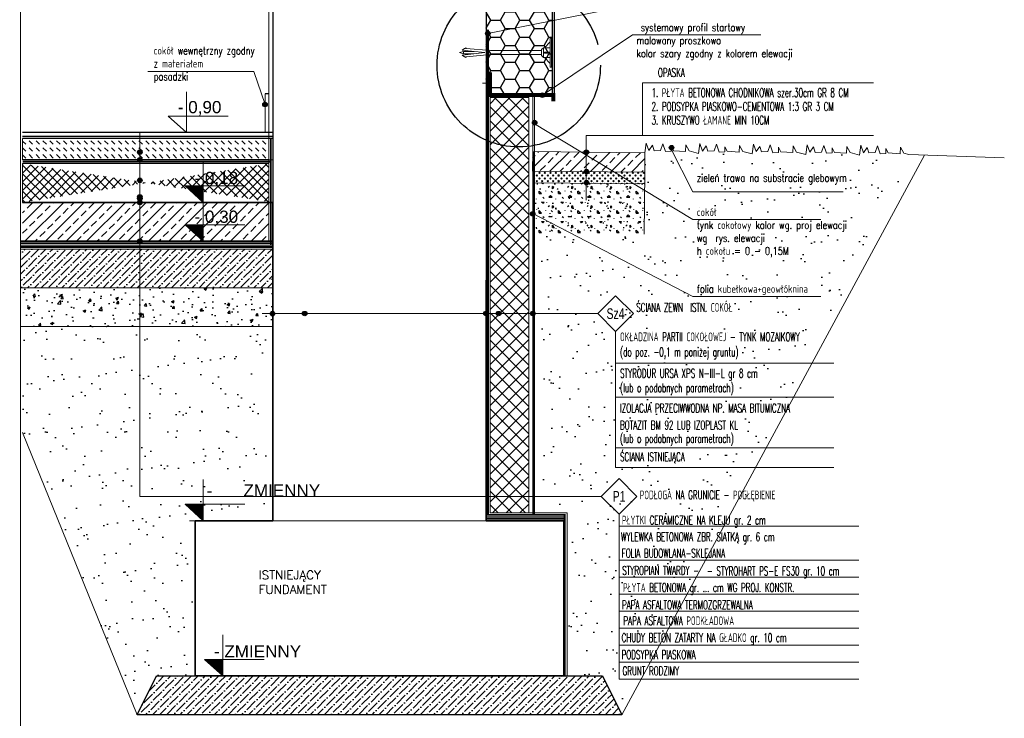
# Model space of a CAD drawing. Header units: millimetres. Extents: x -1427 to 10229, y -1578 to 5221.
# Tile 94 of 129: x 3644 to 3898, y 972 to 1152. Entities that reach past the tile are written whole.
import ezdxf
from ezdxf.enums import TextEntityAlignment as Align

# ---------------------------------------------------------------- set-up
doc = ezdxf.new("R2010")
doc.units = ezdxf.units.MM
doc.linetypes.add('DASHED', pattern=[19.05, 12.7, -6.35])
for name, color, linetype, lineweight in [('0-S-linia-beton-slupy', 7, 'Continuous', 35), ('0-S-linia-optiroc', 43, 'Continuous', 30), ('A WIDOKOWE', 7, 'Continuous', 5), ('A_opis', 7, 'Continuous', 13), ('A_SCIANY ZEWNĘTRZNE', 1, 'Continuous', 30), ('B-widok', 1, 'Continuous', 0), ('WIDOK CIENKA', 199, 'Continuous', 9)]:
    doc.layers.add(name, color=color, linetype=linetype, lineweight=lineweight)
for name, color, linetype in [('A-op', 3, 'Continuous'), ('B-izolacja', 8, 'Continuous'), ('B-izolacja-PW', 7, 'Continuous'), ('H-hatch', 8, 'Continuous')]:
    doc.layers.add(name, color=color, linetype=linetype)
doc.styles.add('Arial', font='arial.ttf')
doc.styles.add('ARIAL TEEN', font='arial.ttf')
doc.styles.add('SIMPLEX', font='simplex.shx', dxfattribs={"width": 0.77})
doc.styles.add('TXT', font='simplex.shx')
pattern_1 = [(0, (-23986.871, -15357.7944), (5, 5), [0.625, -4.375]), (90, (-23986.871, -15357.7944), (-5, 5), [0.625, -4.375]), (135, (-23986.246, -15357.7944), (-5, 4e-16), [0.8838835, -6.1871845]), (0, (-23986.246, -15354.982), (5, 5), [0.625, -4.375]), (45, (-23985.9333, -15355.2944), (4e-16, 5), [0.4419415, -6.629126]), (135, (-23985.9333, -15355.2944), (-5, 4e-16), [0.4419415, -6.629126]), (0, (-23984.371, -15353.732), (5, 5), [0.8838835, -4.1161165]), (45, (-23984.371, -15353.732), (4e-16, 5), [0.625, -6.446068]), (135, (-23983.487, -15353.732), (-5, 4e-16), [0.625, -6.446068]), (90, (-23983.4333, -15356.5444), (-5, 5), [0.625, -4.375]), (45, (-23983.4333, -15356.5444), (4e-16, 5), [0.4419415, -6.629126]), (135, (-23983.121, -15356.232), (-5, 4e-16), [0.4419415, -6.629126]), (0, (-23986.246, -15356.5444), (5, 5), [0.3125, -4.1875]), (0, (-23982.496, -15355.2944), (5, 5), [0.3125, -4.1875]), (90, (-23984.0583, -15354.6694), (-5, 5), [0.3125, -4.1875]), (135, (-23983.4333, -15357.482), (-5, 4e-16), [0.4419415, -6.629126]), (135, (-23985.621, -15354.0444), (-5, 4e-16), [0.4419415, -6.629126]), (45, (-23984.527, -15356.1537), (4e-16, 5), [0.4419415, -6.629126]), (90, (-23985.152, -15357.1694), (-5, 5), [0.078125, -4.921875]), (90, (-23984.9177, -15355.06), (-5, 5), [0.078125, -4.921875]), (90, (-23982.574, -15354.2006), (-5, 5), [0.078125, -4.921875]), (90, (-23982.496, -15356.857), (-5, 5), [0.078125, -4.921875])]

msp = doc.modelspace()

# ---------------------------------------------------------------- hatches: boundary and pattern name
at = {"layer": 'A_opis', "linetype": 'ByBlock', "lineweight": -2}
for points in [[(3764.33323, 1148.46282, -1), (3765.4925, 1148.46282, -1)], [(3778.38181, 1132.60204, -1), (3779.54108, 1132.60204, -1)], [(3706.88323, 1130.19722, -1), (3708.0425, 1130.19722, -1)], [(3776.38323, 1125.48992, -1), (3777.5425, 1125.48992, -1)], [(3811.68489, 1119.06742, -1), (3812.84416, 1119.06742, -1)], [(3674.61195, 1117.88739, -1), (3675.77121, 1117.88739, -1)], [(3789.71293, 1117.88739, -1), (3790.8722, 1117.88739, -1)], [(3674.61195, 1115.94252, -1), (3675.77121, 1115.94252, -1)], [(3789.76474, 1112.88826, -1), (3790.924, 1112.88826, -1)], [(3674.61195, 1110.65622, -1), (3675.77121, 1110.65622, -1)], [(3789.76474, 1110.05348, -1), (3790.924, 1110.05348, -1)], [(3674.61195, 1106.39844, -1), (3675.77121, 1106.39844, -1)], [(3674.61195, 1105.95138, -1), (3675.77121, 1105.95138, -1)], [(3674.61195, 1104.94252, -1), (3675.77121, 1104.94252, -1)], [(3775.88323, 1102.00664, -1), (3777.0425, 1102.00664, -1)], [(3674.61195, 1094.94252, -1), (3675.77121, 1094.94252, -1)], [(3708.80005, 1076.28898, -1), (3709.95932, 1076.28898, -1)], [(3717.1143, 1076.30108, -1), (3718.27357, 1076.30108, -1)], [(3763.8559, 1076.30108, -1), (3765.01517, 1076.30108, -1)], [(3767.1143, 1076.30108, -1), (3768.27357, 1076.30108, -1)], [(3775.91175, 1076.30108, -1), (3777.07102, 1076.30108, -1)]]:
    msp.add_hatch(color=256, dxfattribs=at).paths.add_polyline_path(points)
at = {"layer": 'A_opis'}
h = msp.add_hatch(dxfattribs=at)
h.set_pattern_fill('ANSI31', color=256, style=0)
h.set_pattern_definition([(45, (-46998.09565, -14261.53501), (-0.08838834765, 0.08838834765), [])])
edge = h.paths.add_edge_path()
edge.add_line((3686.83159, 1109.17563), (3691.54121, 1104.93715))
edge.add_line((3691.54121, 1109.17563), (3686.83159, 1109.17563))
edge.add_line((3691.54121, 1109.17563), (3691.54121, 1104.93715))
h = msp.add_hatch(dxfattribs=at)
h.set_pattern_fill('ANSI31', color=256, style=0)
h.set_pattern_definition([(45, (-46998.09565, -14271.53501), (-0.08838834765, 0.08838834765), [])])
edge = h.paths.add_edge_path()
edge.add_line((3686.83159, 1099.17563), (3691.54121, 1094.93715))
edge.add_line((3691.54121, 1099.17563), (3686.83159, 1099.17563))
edge.add_line((3691.54121, 1099.17563), (3691.54121, 1094.93715))
h = msp.add_hatch(dxfattribs=at)
h.set_pattern_fill('ANSI31', color=256, style=0)
h.set_pattern_definition([(45, (-46998.09565, -14343.53822), (-0.08838834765, 0.08838834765), [])])
edge = h.paths.add_edge_path()
edge.add_line((3686.83159, 1027.17242), (3691.54121, 1022.93394))
edge.add_line((3691.54121, 1027.17242), (3686.83159, 1027.17242))
edge.add_line((3691.54121, 1027.17242), (3691.54121, 1022.93394))
h = msp.add_hatch(dxfattribs=at)
h.set_pattern_fill('ANSI31', color=256, style=0)
h.set_pattern_definition([(45, (-46993.09565, -14383.53822), (-0.08838834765, 0.08838834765), [])])
edge = h.paths.add_edge_path()
edge.add_line((3691.83159, 987.17242), (3696.54121, 982.93394))
edge.add_line((3696.54121, 987.17242), (3691.83159, 987.17242))
edge.add_line((3696.54121, 987.17242), (3696.54121, 982.93394))
at = {"layer": 'B-izolacja'}
h = msp.add_hatch(dxfattribs=at)
h.set_pattern_fill('HONEY', color=256, scale=20, style=0)
h.set_pattern_definition([(0, (-46968.0956, -14265.535), (3.75, 2.16506351), [2.5, -5]), (120, (-46968.0956, -14265.535), (-3.75, 2.16506351), [2.5, -5]), (60, (-46968.0956, -14265.535), (8e-16, 4.33012702), [-5, 2.5])])
edge = h.paths.add_edge_path()
edge.add_line((3781.45757, 1206.32922), (3764.45757, 1206.32922))
edge.add_line((3781.45757, 1206.32922), (3781.45757, 1132.93715))
edge.add_line((3781.45757, 1132.93715), (3764.45757, 1132.93715))
edge.add_line((3764.45757, 1132.93715), (3764.45757, 1206.32922))
h = msp.add_hatch(dxfattribs=at)
h.set_pattern_fill('ANSI37', color=256, scale=20, style=0)
h.set_pattern_definition([(45, (-46968.0956, -14265.535), (-1.76776695, 1.76776695), []), (135, (-46968.0956, -14265.535), (-1.76776695, -1.76776695), [])])
h.paths.add_polyline_path([(3775.45757, 1024.93395), (3765.45757, 1024.93395), (3765.45757, 1131.93715), (3775.45757, 1131.93715)])
h = msp.add_hatch(dxfattribs=at)
h.set_pattern_fill('ANSI37', color=256, scale=0.5, style=0)
edge = h.paths.add_edge_path()
edge.add_line((3644.95214, 1104.94158), (3644.95214, 1114.93272))
edge.add_line((3709.45883, 1104.93715), (3644.95214, 1104.94601))
edge.add_line((3708.45757, 1114.93715), (3644.95214, 1114.93715))
edge.add_line((3708.45757, 1114.93715), (3708.45757, 1104.93715))
at = {"layer": 'H-hatch'}
h = msp.add_hatch(dxfattribs=at)
h.set_pattern_fill('DASH', color=256, scale=10, angle=315, style=0)
h.set_pattern_definition([(315, (-46998.0956, -14260.535), (1.767766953, -4e-16), [1.25, -1.25])])
h.paths.add_polyline_path([(3644.95214, 1121.43715), (3644.95214, 1115.93715), (3708.45757, 1115.93715), (3708.45757, 1121.43715)])
h = msp.add_hatch(dxfattribs=at)
h.set_pattern_fill('ANSI33', color=256, scale=15, style=0)
h.set_pattern_definition([(45, (-8472.8662, -24658.894), (-2.65165043, 2.65165043), []), (45, (-8470.2146, -24658.894), (-2.65165043, 2.65165043), [1.875, -0.9375])])
h.paths.add_polyline_path([(3776.40578, 1113.03222), (3776.45757, 1118.03196), (3805.40578, 1117.73209), (3805.40578, 1112.73182)])
h = msp.add_hatch(dxfattribs=at)
h.set_pattern_fill('AR-SAND', color=256, scale=5, style=0)
h.set_pattern_definition([(37.5, (-46968.096, -14217.535), (-0.3149668, 9.6341188), [0, -7.6, 0, -8.5, 0, -8.125]), (7.5, (-46968.096, -14217.535), (8.8488835, 14.1107303), [0, -4.1, 0, -6.85, 0, -2.625]), (327.5, (-46974.246, -14217.535), (15.5707093, 0.0282953), [0, -2.5, 0, -9, 0, -11.75]), (317.5, (-46974.246, -14217.535), (15.030633, 4.3883778), [0, -1.25, 0, -5.9, 0, -6.75])])
h.paths.add_polyline_path([(3785.31679, 982.93394), (3794.45757, 982.93394), (3799.45757, 972.93394), (3875.14113, 1117.5082), (3805.40578, 1117.73209), (3805.19862, 1096.73289), (3777.27366, 1096.73289), (3777.27366, 1024.93395), (3785.31679, 1024.93395)])
h = msp.add_hatch(dxfattribs=at)
h.set_pattern_fill('CROSS', color=256, style=0)
h.set_pattern_definition([(45, (-23987.2243, -15361.7944), (-0.70710678, 0.70710678), [0.5, -0.5]), (135, (-23986.8708, -15361.7944), (-0.70710678, -0.70710678), [0.5, -0.5])])
h.paths.add_polyline_path([(3776.40578, 1110.03206), (3776.40578, 1113.03222), (3805.40578, 1112.73182), (3805.37471, 1109.73198)])
h = msp.add_hatch(dxfattribs=at)
h.set_pattern_fill('CONCRE', color=256, scale=5, style=0)
h.set_pattern_definition(pattern_1)
h.paths.add_polyline_path([(3805.19862, 1096.73289), (3793.13078, 1096.86063), (3793.13078, 1102.03767), (3776.45758, 1102.03767), (3776.5818, 1110.03024), (3805.37471, 1109.73198)])
h = msp.add_hatch(dxfattribs=at)
h.set_pattern_fill('ANSI33', color=256, scale=15, style=0)
h.set_pattern_definition([(45, (-34411.7154, -25013.9983), (-2.65165043, 2.65165043), []), (45, (-34409.0637, -25013.9983), (-2.65165043, 2.65165043), [1.875, -0.9375])])
h.paths.add_polyline_path([(3708.45757, 1094.93709), (3644.95214, 1094.93715), (3644.95214, 1104.93718), (3708.45757, 1104.93712)])
h = msp.add_hatch(dxfattribs=at)
h.set_pattern_fill('CONCRE', color=256, scale=5, style=0)
h.set_pattern_definition(pattern_1)
edge = h.paths.add_edge_path()
edge.add_line((3792.83973, 1101.42164), (3776.45757, 1101.42164))
edge.add_line((3792.83973, 1101.42164), (3792.83973, 1097.06442))
edge.add_line((3792.83973, 1097.06442), (3776.45757, 1097.06442))
edge.add_line((3776.45757, 1097.06442), (3776.45757, 1101.42164))
h = msp.add_hatch(dxfattribs=at)
h.set_pattern_fill('ANSI36', color=256, scale=10, style=0)
h.set_pattern_definition([(45, (-46993.6694, -14254.6748), (0.662912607, 2.43067956), [3.125, -0.625, 0, -0.625])])
h.paths.add_polyline_path([(3644.37836, 1092.93715), (3644.63019, 1082.93715), (3709.58349, 1082.93715), (3709.33166, 1092.93715)])
h = msp.add_hatch(dxfattribs=at)
h.set_pattern_fill('AR-CONC', color=256, style=0)
h.set_pattern_definition([(50, (-46993.0956, -14255.535), (7.1726018, -0.62752135), [0.75, -8.25]), (355, (-46993.096, -14255.535), (-1.3875133, 7.5219213), [0.6, -6.6]), (100.451444, (-46992.498, -14255.587), (5.7850885, 6.8943999), [0.6374019, -7.0114211]), (46.1842, (-46993.096, -14253.535), (10.6724133, -1.6551928), [1.125, -12.375]), (96.635635, (-46992.206, -14253.673), (9.3466195, 9.741186), [0.9561034, -10.5171376]), (351.184164, (-46993.096, -14253.535), (9.3466195, 9.741186), [0.9, -9.9]), (21, (-46992.0956, -14254.035), (5.9690705, -4.0261889), [0.75, -8.25]), (326, (-46992.096, -14254.035), (2.4331533, 7.2515005), [0.6, -6.6]), (71.451445, (-46991.598, -14254.3705), (8.4022238, 3.2253115), [0.6374019, -7.0114211]), (37.5, (-46993.0956, -14255.535), (0.12159855, 3.32893854), [0, -6.52, 0, -6.7, 0, -6.625]), (7.5, (-46993.0956, -14255.535), (2.63069537, 3.94411712), [0, -3.82, 0, -6.37, 0, -2.525]), (327.5, (-46995.3256, -14255.535), (5.33822436, -0.22554872), [0, -2.5, 0, -7.8, 0, -10.35]), (317.5, (-46996.3256, -14255.535), (5.8318617, 1.00104982), [0, -3.25, 0, -5.18, 0, -7.35])])
h.paths.add_polyline_path([(3644.37836, 1082.93715), (3644.63019, 1072.93715), (3709.58349, 1072.93715), (3709.33166, 1082.93715)])
h = msp.add_hatch(dxfattribs=at)
h.set_pattern_fill('AR-SAND', color=256, scale=5, style=0)
h.set_pattern_definition([(37.5, (-46993.096, -14217.535), (-0.3149668, 9.6341188), [0, -7.6, 0, -8.5, 0, -8.125]), (7.5, (-46993.096, -14217.535), (8.8488835, 14.1107303), [0, -4.1, 0, -6.85, 0, -2.625]), (327.5, (-46999.246, -14217.535), (15.5707093, 0.0282953), [0, -2.5, 0, -9, 0, -11.75]), (317.5, (-46999.246, -14217.535), (15.030633, 4.3883778), [0, -1.25, 0, -5.9, 0, -6.75])])
h.paths.add_polyline_path([(3674.45757, 972.93394), (3679.45757, 982.93394), (3689.45757, 982.93394), (3689.45757, 1023.93395), (3708.45757, 1023.93395), (3708.7094, 1072.93715), (3645.20397, 1072.93715), (3644.95214, 1045.65849)])
h = msp.add_hatch(dxfattribs=at)
h.set_pattern_fill('ANSI36', color=256, scale=10, style=0)
h.set_pattern_definition([(45, (-46968.0956, -14217.535), (0.662912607, 2.43067956), [3.125, -0.625, 0, -0.625])])
h.paths.add_polyline_path([(3679.45757, 982.93394), (3674.45757, 972.93394), (3799.45757, 972.93394), (3794.45757, 982.93394), (3714.45757, 983.06782), (3714.45757, 982.93394)])

# ---------------------------------------------------------------- linework, layer by layer
at = {"layer": '0-S-linia-beton-slupy'}
for points in [[(3709.45757, 1104.93715), (3644.95214, 1104.93715)], [(3709.45757, 1094.93715), (3644.4558, 1094.93715)], [(3764.45757, 1022.93394), (3784.45757, 1022.93394), (3784.45757, 982.93394), (3689.45757, 982.93394), (3689.45757, 1022.93394), (3709.45757, 1022.93394)]]:
    msp.add_lwpolyline(points, dxfattribs=at)
for points, elevation in [([(3709.45757, 1022.93394), (3709.46189, 1104.93703)], 4.8), ([(3764.45757, 1084.93715), (3764.45757, 1022.93394)], -4.8)]:
    msp.add_lwpolyline(points, dxfattribs=dict(at, elevation=elevation))
at = {"layer": '0-S-linia-optiroc', "elevation": 9.6}
msp.add_lwpolyline([(3709.45757, 1207.93545), (3709.45884, 1104.93534)], dxfattribs=at)
at = {"layer": '0-S-linia-optiroc'}
msp.add_lwpolyline([(3764.45757, 1207.93545), (3764.45757, 1023.93395)], dxfattribs=at)
at = {"layer": 'A WIDOKOWE', "linetype": 'DASHED', "lineweight": -3, "ltscale": 10}
msp.add_circle((3772.85816, 1140.29894), 21.06522, dxfattribs=at)
at = {"layer": 'A-op', "elevation": 4.8}
msp.add_lwpolyline([(3709.45757, 1094.93715), (3709.45884, 1104.93703)], dxfattribs=at)
at = {"layer": 'A_opis'}
for p, q in [((3804.78252, 1135.76343, -4.8), (3864.32957, 1135.76344, -4.8)), ((3804.78252, 1135.76343, -4.8), (3804.78252, 1122.15989, -4.8)), ((3797.81359, 1071.68742, -4.8), (3797.81359, 1036.6001, -4.8))]:
    msp.add_line(p, q, dxfattribs=at)
at = {"layer": 'A_opis', "lineweight": 0}
msp.add_line((3798.73107, 1024.60808, -4.8), (3798.73107, 982.10808, -4.8), dxfattribs=at)
for points in [[(3835.24534, 1155.88829), (3802.21143, 1155.88829), (3764.90757, 1148.45745)], [(3835.24534, 1148.09286), (3802.21143, 1148.09286), (3778.95615, 1132.59667)], [(3850.77081, 1100.50271), (3817.7369, 1100.50271), (3776.45757, 1125.48455)], [(3856.50117, 1107.70352), (3817.7369, 1107.70352), (3812.02029, 1118.97449)], [(3850.77081, 1080.72119), (3817.7369, 1080.72119), (3776.45757, 1102.12806)]]:
    msp.add_lwpolyline(points, dxfattribs=at)
for points, elevation in [([(3677.23492, 1138.69198), (3704.56178, 1138.69198), (3707.45757, 1130.19185)], 9.6), ([(3675.18629, 1122.93715), (3675.18629, 1029.20427), (3794.13488, 1029.20427)], -4.8), ([(3798.73107, 1021.48308), (3860.51359, 1021.48308)], -4.8), ([(3798.73107, 1012.73308), (3860.51359, 1012.73308)], -4.8), ([(3798.73107, 1008.35808), (3860.51359, 1008.35808)], -4.8), ([(3798.73107, 1003.98308), (3860.51359, 1003.98308)], -4.8), ([(3798.73107, 999.60808), (3860.51359, 999.60808)], -4.8), ([(3798.73107, 995.23308), (3860.51359, 995.23308)], -4.8), ([(3798.73107, 990.85808), (3860.51359, 990.85808)], -4.8), ([(3798.73107, 986.48308), (3860.51359, 986.48308)], -4.8), ([(3798.73107, 982.10808), (3860.51359, 982.10808)], -4.8)]:
    msp.add_lwpolyline(points, dxfattribs=dict(at, elevation=elevation))
at = {"layer": 'A_opis'}
for points in [[(3687.23027, 1133.48081), (3687.23027, 1122.93715), (3682.52065, 1127.17563), (3697.92665, 1127.17563)], [(3683.67884, 1122.93715), (3697.65255, 1122.93715)], [(3691.54121, 1105.48081), (3691.54121, 1094.93715), (3686.83159, 1099.17563), (3702.2376, 1099.17563)], [(3687.98978, 1094.93715), (3701.96349, 1094.93715)], [(3696.54121, 993.4776), (3696.54121, 982.93394), (3691.83159, 987.17242), (3707.2376, 987.17242)], [(3692.98978, 982.93394), (3706.96349, 982.93394)]]:
    msp.add_lwpolyline(points, dxfattribs=at)
for points, elevation in [([(3864.32957, 1122.15989), (3790.28727, 1122.15989), (3790.28727, 1105.48853)], -4.8), ([(3691.54121, 1115.48081), (3691.54121, 1104.93715), (3686.83159, 1109.17563), (3702.2376, 1109.17563)], 9.6), ([(3687.98978, 1104.93715), (3701.96349, 1104.93715)], 9.6), ([(3797.81359, 1063.55041), (3854.06359, 1063.55041)], -4.8), ([(3797.81359, 1054.80041), (3854.06359, 1054.80041)], -4.8), ([(3797.81359, 1041.67541), (3854.06359, 1041.67541)], -4.8), ([(3797.81359, 1036.6001), (3854.06359, 1036.6001)], -4.8), ([(3691.54121, 1033.5776), (3691.54121, 1022.93394), (3686.83159, 1027.17242), (3702.2376, 1027.17242)], 4.8), ([(3687.98978, 1022.93394), (3701.96349, 1022.93394)], 4.8)]:
    msp.add_lwpolyline(points, dxfattribs=dict(at, elevation=elevation))
at = {"layer": 'A_opis', "elevation": -4.8}
msp.add_lwpolyline([(3797.81359, 1071.68742), (3802.40978, 1076.28361), (3797.81359, 1080.87981), (3793.21739, 1076.28361)], close=True, dxfattribs=at)
at = {"layer": 'A_opis', "lineweight": 5, "elevation": -4.8}
msp.add_lwpolyline([(3793.21739, 1076.28361), (3706.75315, 1076.28361)], dxfattribs=at)
at = {"layer": 'A_opis', "lineweight": 0, "elevation": -4.8}
msp.add_lwpolyline([(3798.73107, 1024.60808), (3803.32727, 1029.20427), (3798.73107, 1033.80047), (3794.13488, 1029.20427)], close=True, dxfattribs=at)
at = {"layer": 'A_opis', "linetype": 'ByBlock', "lineweight": -2}
for centre in [(3764.90757, 1148.45745), (3778.95615, 1132.59667), (3707.45757, 1130.19185, 9.6), (3776.95757, 1125.48455), (3812.25923, 1119.06205), (3675.18629, 1117.88202, 4.8), (3790.28727, 1117.88202), (3675.18629, 1115.93715, 9.6), (3790.33908, 1112.88289), (3675.18629, 1110.65085, 9.6), (3790.33908, 1110.04811), (3675.18629, 1106.39307, 9.6), (3675.18629, 1105.94601, 9.6), (3675.18629, 1104.93715, 9.6), (3776.45757, 1102.00127, 4.8), (3675.18629, 1094.93715, 9.6), (3709.37439, 1076.28361, 4.8), (3717.68864, 1076.29572), (3764.43024, 1076.29572), (3767.68864, 1076.29572), (3776.48609, 1076.29572)]:
    msp.add_circle(centre, 0.57963, dxfattribs=at)
at = {"layer": 'A_SCIANY ZEWNĘTRZNE', "linetype": 'Continuous'}
for points, elevation in [([(3781.45757, 1205.80634), (3781.45757, 1132.93715)], -4.8), ([(3781.95757, 1207.93715), (3781.95757, 1132.93715)], -4.8), ([(3708.45757, 1132.93715), (3707.45757, 1132.93715)], 9.6), ([(3764.45757, 1132.93715), (3781.45757, 1132.93715)], 4.8), ([(3709.45757, 1104.93703), (3709.45757, 1104.93545)], 9.6)]:
    msp.add_lwpolyline(points, dxfattribs=dict(at, elevation=elevation))
for points in [[(3709.45757, 1122.93715), (3644.95214, 1122.93715)], [(3709.45757, 1121.93715), (3644.95214, 1121.93715)], [(3709.45757, 1121.43715), (3644.95214, 1121.43715)], [(3708.45757, 1121.43715), (3644.95214, 1121.43715)], [(3708.45757, 1115.93715), (3644.95214, 1115.93715)]]:
    msp.add_lwpolyline(points, dxfattribs=at)
at = {"layer": 'B-izolacja-PW', "linetype": 'DASHED', "ltscale": 0.1, "const_width": 0.5}
for points, elevation in [([(3764.90757, 1149.45078), (3764.90757, 1024.43395)], -4.8), ([(3708.95757, 1121.43715), (3708.95757, 1093.93715)], 9.6), ([(3784.7191, 982.93394), (3784.7191, 1024.43395), (3764.45757, 1024.43395)], -4.8), ([(3784.45757, 1023.43395), (3764.45757, 1023.43395)], -4.8)]:
    msp.add_lwpolyline(points, dxfattribs=dict(at, elevation=elevation))
for points in [[(3776.77366, 1118.02868), (3776.77366, 1024.43395)], [(3708.95757, 1115.43715), (3644.95214, 1115.43715)], [(3709.45757, 1094.43715), (3644.4558, 1094.43715)], [(3709.45757, 1093.43715), (3644.4558, 1093.43715)]]:
    msp.add_lwpolyline(points, dxfattribs=at)
at = {"layer": 'B-widok'}
for p, q in [((3764.45757, 1048.08392, 5.63702), (3764.45757, 1132.93715)), ((3764.45757, 1132.93715), (3776.45757, 1132.93715)), ((3776.45757, 1132.93715), (3776.45757, 1024.43395)), ((3765.45757, 1131.93715), (3775.45757, 1131.93715)), ((3775.45757, 1131.93715), (3775.45757, 1024.93395)), ((3775.45757, 1023.93394), (3765.45757, 1023.93394)), ((3776.45757, 1022.93394), (3764.45757, 1022.93394))]:
    msp.add_line(p, q, dxfattribs=at)
for points in [[(3644.4558, 586.02241), (3644.4558, 1579.85189)], [(3776.45757, 1132.93715), (3776.45757, 1118.03196)], [(3776.95757, 1132.93715), (3776.95757, 1118.03196)], [(3765.45757, 1024.93395), (3765.45757, 1131.93715)], [(3708.45757, 1115.93715), (3644.95214, 1115.93715), (3644.95214, 1121.43715), (3708.45757, 1121.43715)], [(3805.40578, 1117.73209), (3805.72315, 1120.242), (3806.40511, 1118.33259), (3807.3802, 1119.66286), (3807.75328, 1118.26806), (3809.40199, 1118.36227), (3809.99081, 1120.08164), (3810.72096, 1118.03253), (3812.18124, 1118.12674), (3812.20479, 1119.44571), (3812.79362, 1118.26806), (3815.88113, 1118.05071), (3815.92824, 1119.77008), (3816.78839, 1118.22171), (3819.24036, 1117.58878)], [(3819.24036, 1117.58878), (3819.55773, 1120.09869), (3820.23969, 1118.18928), (3821.21478, 1119.51955), (3821.58786, 1118.12475), (3823.23657, 1118.21896), (3823.82539, 1119.93833), (3824.55553, 1117.88922), (3826.01582, 1117.98343), (3826.03937, 1119.3024), (3826.6282, 1118.12475), (3829.71571, 1117.9074), (3829.76281, 1119.62677), (3830.62297, 1118.0784), (3833.07494, 1117.44547)], [(3833.07494, 1117.44547), (3833.39231, 1119.95538), (3834.07426, 1118.04597), (3835.04936, 1119.37624), (3835.42244, 1117.98144), (3837.07114, 1118.07565), (3837.65997, 1119.79502), (3838.39011, 1117.74591), (3839.8504, 1117.84012), (3839.87395, 1119.15909), (3840.46277, 1117.98144), (3843.55028, 1117.76409), (3843.59739, 1119.48346), (3844.45755, 1117.93509), (3846.90951, 1117.30216)], [(3846.90951, 1117.30216), (3847.22689, 1119.81207), (3847.90884, 1117.90266), (3848.88393, 1119.23294), (3849.25701, 1117.83813), (3850.90572, 1117.93234), (3851.49455, 1119.65171), (3852.22469, 1117.6026), (3853.68497, 1117.69681), (3853.70853, 1119.01578), (3854.29735, 1117.83813), (3857.38486, 1117.62078), (3857.43197, 1119.34015), (3858.29212, 1117.79178), (3860.74409, 1117.15885)], [(3860.74409, 1117.15885), (3861.06146, 1119.66876), (3861.74342, 1117.75935), (3862.71851, 1119.08963), (3863.09159, 1117.69482), (3864.7403, 1117.78903), (3865.32912, 1119.5084), (3866.05926, 1117.45929), (3867.51955, 1117.5535), (3867.5431, 1118.87247), (3868.13193, 1117.69482), (3871.21944, 1117.47747), (3871.26654, 1119.19684), (3872.1267, 1117.64847), (3873.44908, 1117.30712)], [(3749.45757, 972.93394), (3799.45757, 972.93394), (3877.44754, 1117.16245)], [(3776.40578, 1113.03222), (3776.45757, 1118.03196)], [(3776.45757, 1118.03196), (3805.40578, 1117.73209)], [(3805.40578, 1117.73209), (3805.40578, 1112.73182)], [(3709.45883, 1115.93715), (3644.95214, 1115.93715)], [(3708.45757, 1114.93715), (3708.45757, 1104.93715), (3644.95214, 1104.93715), (3644.95214, 1114.93715), (3708.45757, 1114.93715)], [(3776.40578, 1113.03222), (3805.40578, 1112.73182)], [(3805.40578, 1112.73182), (3805.19862, 1096.73289)], [(3776.45757, 1110.03153), (3805.37471, 1109.73198)], [(3709.45883, 1104.93715), (3644.95214, 1104.93715)], [(3708.45757, 1104.93715), (3708.45757, 1094.93715)], [(3709.45757, 1094.93715), (3709.46084, 1094.93716)], [(3709.45757, 1093.93715), (3644.4558, 1093.93715)], [(3709.45757, 1092.93715), (3644.4558, 1092.93715)], [(3709.45757, 1082.93715), (3644.4558, 1082.93715)], [(3709.45757, 1072.93715), (3644.4558, 1072.93715)], [(3749.45757, 972.93394), (3674.45757, 972.93394), (3644.95214, 1045.65849)], [(3784.45757, 1023.93395), (3764.45757, 1023.93395)], [(3784.45757, 1022.93394), (3689.45757, 1022.93395)]]:
    msp.add_lwpolyline(points, dxfattribs=at)
for points, elevation in [([(3708.45757, 1117.93715), (3708.45757, 1207.93545)], -4.8), ([(3709.45757, 1117.93715), (3709.45757, 1207.93545)], -4.8), ([(3781.45757, 1206.32922), (3781.45757, 1132.93715), (3764.45757, 1132.93715), (3764.45757, 1206.32922), (3771.59338, 1206.32922)], -4.8), ([(3765.92838, 1135.67595), (3763.5343, 1135.67595)], -4.8), ([(3707.45757, 1132.93715), (3707.45757, 1122.93715)], 9.6), ([(3764.45757, 1132.93715), (3764.45757, 1048.08392)], 4.8), ([(3708.45757, 1110.93715), (3708.45757, 1122.93715)], 9.6), ([(3709.45757, 1115.93715), (3709.45757, 1122.93715)], 9.6), ([(3873.44908, 1117.30712), (3898.04733, 1116.41716)], -4.8), ([(3709.45884, 1104.93534), (3709.45757, 1022.93394)], 9.6), ([(3709.45757, 1092.93726), (3709.46074, 1092.93726)], -9.6), ([(3764.45757, 1082.93726), (3764.45757, 1062.93896)], -9.6), ([(3785.31679, 982.93394), (3785.31679, 1024.93395), (3765.45757, 1024.93395)], -4.8)]:
    msp.add_lwpolyline(points, dxfattribs=dict(at, elevation=elevation))
at = {"layer": 'B-widok', "const_width": 1, "elevation": -4.8}
msp.add_lwpolyline([(3765.50858, 1138.45761), (3765.50858, 1132.59667), (3781.76233, 1132.59667), (3781.76233, 1131.00209)], dxfattribs=at)
at = {"layer": 'H-hatch'}
msp.add_lwpolyline([(3674.45757, 972.93394), (3679.45757, 982.93394), (3794.45757, 982.93394), (3799.45757, 972.93394)], close=True, dxfattribs=at)
at = {"layer": 'WIDOK CIENKA', "color": 1}
for p, q in [((3759.21792, 1144.85831, -4.8), (3759.11219, 1144.62377, -4.8)), ((3759.29363, 1144.62013, -4.8), (3759.21792, 1144.85831, -4.8)), ((3779.50279, 1144.7923, -4.8), (3781.00279, 1146.2923, -4.8)), ((3781.00279, 1139.80046, -4.8), (3781.00279, 1147.30046, -4.8)), ((3781.00279, 1147.30046, -4.8), (3781.35279, 1147.30046, -4.8)), ((3781.35279, 1139.80046, -4.8), (3781.35279, 1147.30046, -4.8)), ((3757.55898, 1143.55046, -4.8), (3758.64883, 1143.8732, -4.8)), ((3757.55898, 1143.55046, -4.8), (3758.64883, 1143.22772, -4.8)), ((3758.90683, 1144.64174, -4.8), (3758.29356, 1144.17125, -4.8)), ((3758.29356, 1144.17125, -4.8), (3759.85189, 1144.03491, -4.8)), ((3758.29356, 1142.92967, -4.8), (3759.85189, 1143.06601, -4.8)), ((3758.90683, 1142.45919, -4.8), (3758.29356, 1142.92967, -4.8)), ((3761.27406, 1143.8732, -4.8), (3758.64883, 1143.8732, -4.8)), ((3758.64883, 1143.22772, -4.8), (3758.64883, 1143.8732, -4.8)), ((3761.27406, 1143.22772, -4.8), (3758.64883, 1143.22772, -4.8)), ((3759.11219, 1144.62377, -4.8), (3758.90683, 1144.64174, -4.8)), ((3759.11219, 1142.47715, -4.8), (3758.90683, 1142.45919, -4.8)), ((3759.21792, 1142.24262, -4.8), (3759.11219, 1142.47715, -4.8)), ((3759.29363, 1142.48079, -4.8), (3759.21792, 1142.24262, -4.8)), ((3765.54459, 1144.07324, -4.8), (3759.29363, 1144.62013, -4.8)), ((3765.54459, 1143.02768, -4.8), (3759.29363, 1142.48079, -4.8)), ((3759.85189, 1144.03491, -4.8), (3764.1124, 1143.55046, -4.8)), ((3759.85189, 1143.06601, -4.8), (3764.1124, 1143.55046, -4.8)), ((3778.75279, 1144.07324, -4.8), (3765.54459, 1144.07324, -4.8)), ((3778.75279, 1143.02768, -4.8), (3765.54459, 1143.02768, -4.8)), ((3778.75279, 1144.32324, -4.8), (3779.25279, 1144.7923, -4.8)), ((3778.75279, 1142.77768, -4.8), (3778.75279, 1144.32324, -4.8)), ((3778.75279, 1142.77768, -4.8), (3779.25279, 1142.27768, -4.8)), ((3781.00279, 1144.7923, -4.8), (3779.25279, 1144.7923, -4.8)), ((3779.25279, 1142.27768, -4.8), (3779.25279, 1144.7923, -4.8)), ((3779.50279, 1143.63499, -4.8), (3781.00279, 1143.63499, -4.8)), ((3779.50279, 1143.43499, -4.8), (3779.50279, 1143.63499, -4.8)), ((3779.50279, 1143.43499, -4.8), (3781.00279, 1143.43499, -4.8)), ((3781.00279, 1142.27768, -4.8), (3779.25279, 1142.27768, -4.8)), ((3779.50279, 1142.27768, -4.8), (3781.00279, 1140.77768, -4.8)), ((3781.00279, 1139.80046, -4.8), (3781.35279, 1139.80046, -4.8)), ((3708.9196, 1085.1863, 4.8), (3709.2696, 1085.1863, 4.8))]:
    msp.add_line(p, q, dxfattribs=at)

# ---------------------------------------------------------------- texts
at = {"layer": 'A_opis', "style": 'TXT', "width": 0.6}
for s, p in [('OPASKA', (3808.75191, 1137.27838, -4.8)), ('1. PŁYTA BETONOWA CHODNIKOWA szer.30cm GR 8 CM', (3807.10848, 1132.10346, -4.8)), ('2. PODSYPKA PIASKOWO-CEMENTOWA 1:3 GR 3 CM', (3807.10848, 1128.54757, -4.8)), ('3. KRUSZYWO ŁAMANE MIN 10CM ', (3807.10848, 1125.0085, -4.8)), ('ŚCIANA ZEWN  ISTN. COKÓŁ', (3803.15888, 1076.75769, -10.82549)), ('OKŁADZINA PARTII COKOŁOWEJ - TYNK MOZAIKOWY', (3798.97572, 1069.18449, -4.8)), ('(do poz. -0,1 m poniżej gruntu)', (3798.97572, 1065.27525, -4.8)), ('STYRODUR URSA XPS N-III-L gr 8 cm', (3798.97572, 1059.78374, -4.8)), ('(lub o podobnych parametrach)', (3798.97572, 1056.05949, -4.8)), ('IZOLACJA PRZECIWWODNA NP. MASA BITUMICZNA ', (3798.97572, 1050.81454, -4.8)), ('BOTAZIT BM 92 LUB IZOPLAST KL', (3798.97572, 1046.43954, -4.8)), ('(lub o podobnych parametrach)', (3798.97572, 1042.97961, -4.8)), ('ŚCIANA ISTNIEJĄCA', (3798.97572, 1038.24887, -4.8))]:
    msp.add_text(s, height=2.25, dxfattribs=at).set_placement(p)
at = {"layer": 'A_opis', "style": 'ARIAL TEEN', "width": 0.7}
msp.add_text('Sz4', height=2.75, dxfattribs=at).set_placement((3797.81359, 1076.28361, -4.8), align=Align.MIDDLE_CENTER)
at = {"layer": 'A_opis', "lineweight": 0, "style": 'TXT', "width": 0.6}
for s, p in [('PODŁOGA NA GRUNICIE - POGŁĘBIENIE', (3804.07636, 1028.44258, -10.82549)), ('PŁYTKI CERAMICZNE NA KLEJU gr. 2 cm', (3799.48017, 1021.95716, -10.82549)), ('WYLEWKA BETONOWA ZBR. SIATKĄ gr. 6 cm', (3799.24924, 1017.63449, -10.82549)), ('FOLIA BUDOWLANA-SKLEJANA', (3799.41192, 1013.41522, -10.82549)), ('STYROPIAN TWARDY -', (3799.5442, 1008.96268, -10.82549)), ('- STYROHART PS-E FS30 gr. 10 cm', (3821.41487, 1008.83474, -10.82549)), ('PŁYTA BETONOWA gr. ... cm WG PROJ. KONSTR.', (3799.7472, 1004.57791, -10.82549)), ('PAPA ASFALTOWA TERMOZGRZEWALNA', (3799.48289, 1000.09315, -10.82549)), ('PAPA ASFALTOWA PODKŁADOWA', (3799.84398, 996.02792, -10.82549)), ('CHUDY BETON ZATARTY NA GŁADKO gr. 10 cm', (3799.38314, 991.65197, -10.82549)), ('PODSYPKA PIASKOWA', (3799.38314, 987.27697, -10.82549)), ('GRUNT RODZIMY', (3799.6201, 983.08566, -10.82549))]:
    msp.add_text(s, height=2.25, dxfattribs=at).set_placement(p)
at = {"layer": 'A_opis', "lineweight": 0, "style": 'ARIAL TEEN', "width": 0.7}
msp.add_text('P1', height=2.75, dxfattribs=at).set_placement((3798.73107, 1029.20427, -4.8), align=Align.MIDDLE_CENTER)
at = {"layer": 'A_opis', "color": 1, "lineweight": 0, "char_height": 2, "attachment_point": 1, "style": 'SIMPLEX'}
for s, insert, width in [('{\\C256; systemowy profil startowy\\Pmalowany proszkowo\\Pkolor szary zgodny z kolorem elewacji}', (3803.25235, 1151.03436, -4.8), 97.3998991), ('{\\C256;cokół wewnętrzny zgodny \\Pz materiałem\\Pposadzki }', (3678.7474, 1145.06186, 9.6), 65.5057007), ('{\\C256;zieleń trawa na substracie glebowym}', (3818.77782, 1112.26424, -4.8), 65.5057007), ('{\\C256;cokół \\Ptynk cokołowy kolor wg. proj elewacji\\Pwg  rys. elewacji\\Ph cokołu = 0 - 0,15M}', (3818.77782, 1103.44421, -4.8), 97.3998991), ('{\\C256;folia kubełkowa+geowłóknina}', (3818.77782, 1083.6627, -4.8), 97.3998991)]:
    msp.add_mtext(s, dxfattribs=dict(at, insert=insert, width=width))
at = {"layer": 'A_opis', "char_height": 3.15, "attachment_point": 1, "style": 'Arial'}
for s, insert in [('- 0,90', (3684.96566, 1131.0747)), ('- 0,18', (3689.2766, 1112.83503, 14.4)), ('- 0,30', (3689.2766, 1102.83503, 4.8)), ('\\pxi-3,l4,t4;-^IZMIENNY', (3689.2766, 1032.27166, 9.6)), ('- ZMIENNY', (3694.2766, 990.83182, 4.8))]:
    msp.add_mtext(s, dxfattribs=dict(at, insert=insert))
at = {"layer": 'A_opis', "insert": (3705.81583, 1010.06776, -4.8), "char_height": 2.25, "attachment_point": 1, "style": 'TXT'}
msp.add_mtext_dynamic_manual_height_columns('ISTNIEJĄCY FUNDAMENT', width=32.8979917, gutter_width=62.5, heights=[0], dxfattribs=at)

doc.saveas('drawing.dxf')
